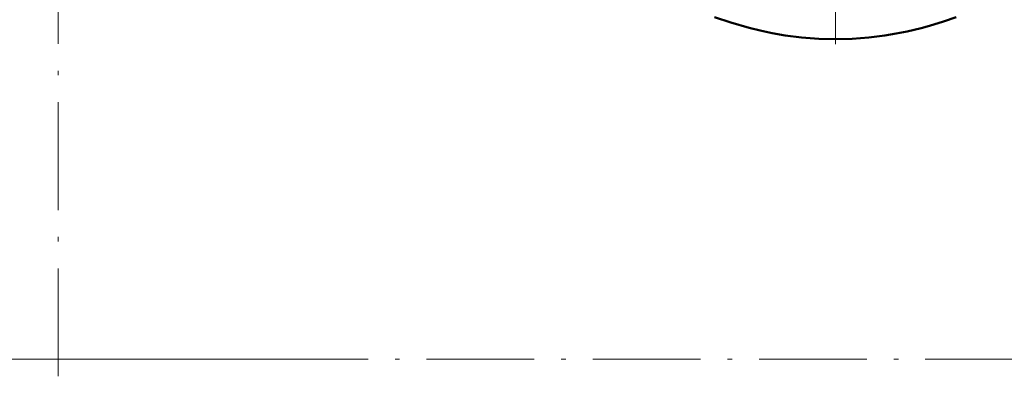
# Model space of a CAD drawing. Extents: x -1438 to 1837, y -1771 to 755.
# Tile 55 of 95: x 46 to 156, y -318 to -278. Entities that reach past the tile are written whole.
import ezdxf

# ---------------------------------------------------------------- set-up
doc = ezdxf.new("R2010")
doc.units = 0
doc.linetypes.add('DASHDOT', pattern=[18.5, 12, -3, 0.5, -3])

msp = doc.modelspace()

# ---------------------------------------------------------------- linework, layer by layer
at = {"color": 7, "linetype": 'DASHDOT', "lineweight": 18}
for p, q in [((50.33, -318), (50.33, 244.8)), ((136.79, -239.7), (136.79, -281.05)), ((491.79, -316.1), (-228.19, -316.1)), ((74.29, -316.1), (-120.71, -316.1))]:
    msp.add_line(p, q, dxfattribs=at)
at = {"color": 7, "lineweight": 50}
for points in [[(123.34, -278.05), (125.14, -278.65), (127.2, -279.24), (128.43, -279.54), (129.76, -279.82), (131.18, -280.07), (133.02, -280.31), (134.93, -280.46), (136.79, -280.51)], [(136.79, -280.51), (138.65, -280.46), (140.49, -280.32), (142.27, -280.09), (143.54, -279.87), (144.76, -279.63), (146.32, -279.26), (147.26, -279), (148.83, -278.53), (150.24, -278.05)]]:
    msp.add_lwpolyline(points, dxfattribs=at)

doc.saveas('drawing.dxf')
